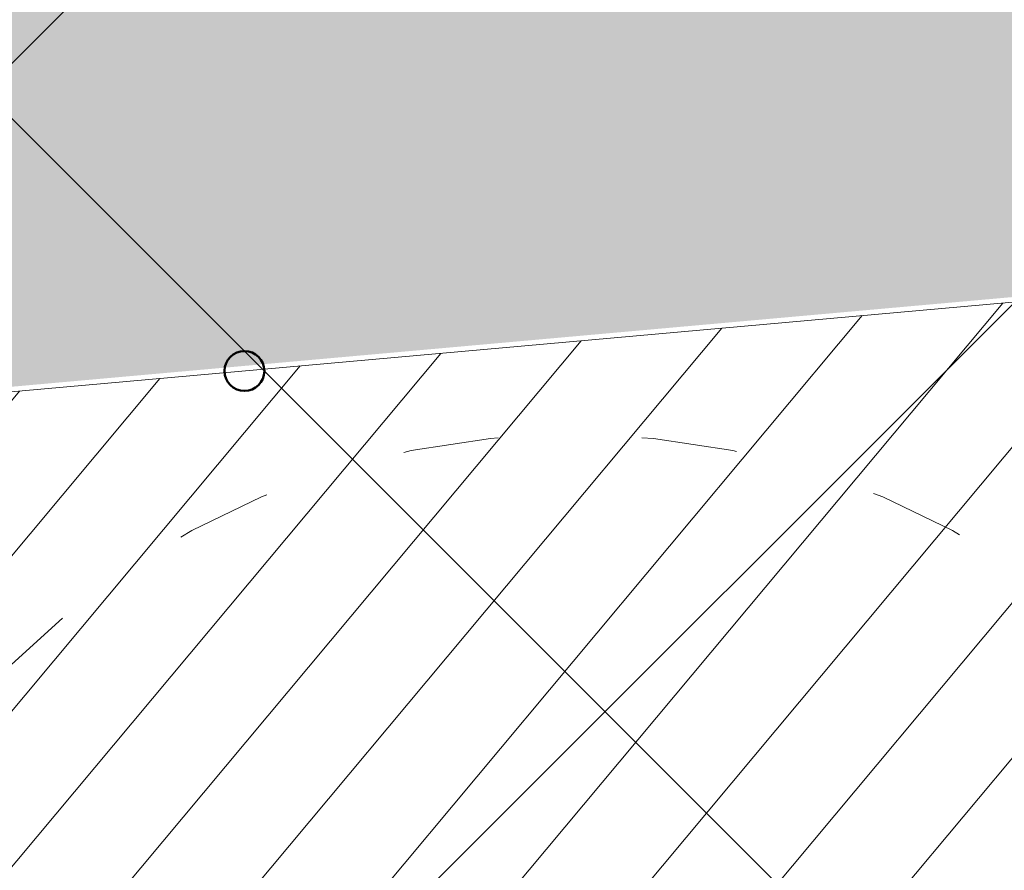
# Model space of a CAD drawing. Header units: feet. Extents: x 7493042 to 7493387, y 5986509 to 5986725.
# Tile 30 of 73: x 7493215.35 to 7493217.82, y 5986662.92 to 5986665.05. Entities that reach past the tile are written whole.
import ezdxf

# ---------------------------------------------------------------- set-up
doc = ezdxf.new("R2010")
doc.units = ezdxf.units.FT
doc.header["$MEASUREMENT"] = 0
doc.linetypes.add('ACAD_ISO03W100', pattern=[30, 12, -18])
for name, color, linetype, lineweight in [('_budynek', 7, 'CONTINUOUS', 50), ('_k_kreskowanie', 250, 'CONTINUOUS', 5), ('_k_widok', 7, 'CONTINUOUS', 18), ('_k_wymiar', 7, 'CONTINUOUS', 13), ('_k_ściany', 7, 'CONTINUOUS', 35)]:
    doc.layers.add(name, color=color, linetype=linetype, lineweight=lineweight)

# ---------------------------------------------------------------- blocks, each defined once
blk = doc.blocks.new('3009EPZ')
at = {"layer": '_k_widok', "linetype": 'ACAD_ISO03W100', "ltscale": 0.02}
blk.add_circle((-2.000624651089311, 0), 2.000624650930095, dxfattribs=at)
blk = doc.blocks.new('PZ')
at = {"layer": '_k_kreskowanie'}
h = blk.add_hatch(dxfattribs=at)
h.set_pattern_fill('ANSI31', color=30, scale=2)
h.set_pattern_definition([(44.99999999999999, (0, 9.999999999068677), (-0.1767766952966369, 0.1767766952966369), [])])
h.paths.add_polyline_path([(0, 0), (-10.00000000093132, -9.313225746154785e-10), (-10, -8), (0, -8.000000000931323)])
at = {"layer": '_budynek'}
blk.add_circle((-7.5, 0), 0.05, dxfattribs=at)
at = {"layer": '_k_widok', "linetype": 'ByBlock'}
blk.add_lwpolyline([(-10.00000000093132, -9.313225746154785e-10), (0, 0), (0, -8.000000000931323), (-10, -8)], close=True, dxfattribs=at)
at = {"layer": '_k_wymiar'}
blk.add_blockref('3009EPZ', (-4.874138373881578, -2.223998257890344), dxfattribs=at)
blk = doc.blocks.new('dz_89')
at = {"layer": '_k_widok', "true_color": 0x727430, "transparency": 33554483}
h = blk.add_hatch(color=67, dxfattribs=at)
h.dxf.hatch_style = 1
edge = h.paths.add_edge_path()
edge.add_line((12.70902155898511, 26.38064855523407), (7.709021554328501, 26.38064852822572))
edge.add_line((7.709021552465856, 26.38064852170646), (7.70902153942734, 37.78064853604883))
edge.add_line((7.709021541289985, 37.78064853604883), (6.369776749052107, 37.78064852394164))
edge.add_line((6.369776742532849, 37.78064853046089), (5.615883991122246, 14.49525390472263))
edge.add_line((5.615883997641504, 14.49525390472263), (18.80389758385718, 14.91181113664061))
edge.add_line((18.80389758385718, 14.91181113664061), (15.54272840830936, 18.68720442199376))
edge.add_arc((24.35910540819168, 26.30271166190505), 11.65008386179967, 180.0006461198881, 220.8201588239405, ccw=False)
edge.add_line((12.70902155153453, 26.3025802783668), (12.70902155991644, 26.38064854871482))
h.paths.add_polyline_path([(40.3690215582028, 42.12779145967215), (6.460092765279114, 40.54843281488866), (6.369776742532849, 37.78064853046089), (20.17902156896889, 37.78064855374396), (20.17902156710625, 39.05064855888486), (40.38900848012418, 39.05064853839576)])
h.paths.add_polyline_path([(40.3890215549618, 27.15064852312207), (32.28902155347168, 27.15064854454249), (32.28902156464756, 24.75064854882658), (31.12902155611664, 24.75064853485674), (31.12902154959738, 22.41511134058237), (31.24902159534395, 22.41511131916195), (31.24902155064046, 18.7951111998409), (31.12902157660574, 18.79511121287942), (31.12902157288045, 17.37511119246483), (37.4009747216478, 17.37511119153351)], flags=16)
edge = h.paths.add_edge_path()
edge.add_line((28.96902152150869, 24.75064853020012), (18.20161191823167, 24.75064854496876))
edge.add_arc((24.35902610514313, 26.30268215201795), 6.350004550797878, 194.1472389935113, 220.8203165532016)
edge.add_line((19.55357563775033, 22.15175411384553), (19.67721045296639, 22.00862444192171))
edge.add_line((19.67721045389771, 22.00862444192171), (22.76096443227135, 18.72709242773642))
edge.add_arc((26.92873122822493, 24.47511123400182), 7.100000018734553, 234.0549274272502, 269.9999999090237)
edge.add_line((26.92873121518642, 17.37511121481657), (28.9690215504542, 17.37511119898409))
edge.add_line((28.96902155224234, 17.37511119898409), (28.96902155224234, 18.79511121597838))
edge.add_line((28.96902155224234, 18.79511121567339), (28.8490215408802, 18.79511121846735))
edge.add_line((28.84902154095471, 18.79511121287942), (28.84902155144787, 22.4151113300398))
edge.add_line((28.84902155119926, 22.4151113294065), (28.96902152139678, 22.41511132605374))
edge.add_line((28.9690215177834, 22.41511132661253), (28.96902151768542, 24.75064853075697))
edge = h.paths.add_edge_path()
edge.add_arc((13.99827481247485, 10.76081904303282), 6.350176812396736, 359.9259715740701, 400.8197376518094)
edge.add_line((18.80389758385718, 14.91181113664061), (5.609941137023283, 14.49506619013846))
edge.add_line((5.60994113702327, 14.49506619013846), (5.005610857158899, -5.566441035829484))
edge.add_line((5.005610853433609, -5.566441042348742), (4.94169659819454, -30.1910327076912))
edge.add_line((4.94169660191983, -30.19103270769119), (-10.95257287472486, -30.01103900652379))
edge.add_line((-10.95257287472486, -30.01103900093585), (-7.97976715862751, -62.86399820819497))
edge.add_line((-7.979767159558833, -62.86399821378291), (26.62697393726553, -58.20511747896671))
edge.add_line((26.62697393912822, -58.20511747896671), (32.59135868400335, -54.96423566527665))
edge.add_line((32.59135868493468, -54.96423566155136), (40.39575607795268, -43.59466002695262))
edge.add_line((40.39575607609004, -43.59466002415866), (36.09191652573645, -43.96657251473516))
edge.add_line((36.09191652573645, -43.96657251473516), (27.13389821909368, -44.82471283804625))
edge.add_line((27.13389822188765, -44.82471284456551), (21.40663926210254, -45.45580032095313))
edge.add_line((21.40663925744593, -45.45580031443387), (21.76153076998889, -48.25727015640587))
edge.add_line((21.76153076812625, -48.25727016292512), (13.38419240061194, -49.23040239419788))
edge.add_line((13.3841924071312, -49.23040239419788), (13.21135381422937, -47.69499205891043))
edge.add_line((13.2113538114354, -47.69499205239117), (7.145014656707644, -48.46539149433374))
edge.add_line((7.145014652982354, -48.465391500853), (4.158830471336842, -45.61260267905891))
edge.add_line((4.158830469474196, -45.61260267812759), (3.796435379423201, -42.43696575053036))
edge.add_line((3.796435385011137, -42.43696574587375), (5.607288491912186, -40.02250703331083))
edge.add_line((5.607288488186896, -40.02250703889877), (4.50924433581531, -31.20987534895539))
edge.add_line((4.509244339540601, -31.20987534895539), (7.406442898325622, -30.84037367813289))
edge.add_line((7.406442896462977, -30.84037367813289), (7.354475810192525, -25.59051912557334))
edge.add_line((7.354475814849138, -25.59051912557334), (13.5241225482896, -24.89589675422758))
edge.add_line((13.52412253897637, -24.89589675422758), (20.14724967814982, -24.10867510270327))
edge.add_line((20.14724967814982, -24.10867509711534), (20.30905911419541, -19.73186123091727))
edge.add_line((20.30905912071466, -19.73186123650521), (20.34844632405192, 10.75261436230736))
edge = h.paths.add_edge_path(flags=16)
edge.add_line((13.01895449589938, -13.43925650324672), (8.439511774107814, -13.33923487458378))
edge.add_line((8.439511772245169, -13.33923487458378), (8.26644729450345, -8.383656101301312))
edge.add_line((8.266447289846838, -8.38365610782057), (6.891811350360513, -8.398121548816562))
edge.add_line((6.891811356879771, -8.398121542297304), (6.954738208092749, 13.77454660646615))
edge.add_line((6.954738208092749, 13.77454659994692), (18.00234881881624, 13.77454662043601))
edge.add_line((18.00234881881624, 13.77454662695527), (17.97982610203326, -3.657293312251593))
edge.add_line((17.97982610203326, -3.657293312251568), (18.8359501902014, -3.658067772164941))
edge.add_line((18.83595019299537, -3.658067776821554), (18.83470074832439, -5.039304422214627))
edge.add_line((18.83470074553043, -5.039304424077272), (17.97804198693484, -5.038197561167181))
edge.add_line((17.9780419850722, -5.038197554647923), (17.97385397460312, -8.27958876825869))
edge.add_line((17.97385397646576, -8.27958876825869), (19.77666913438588, -8.506651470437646))
edge.add_line((19.77666913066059, -8.506651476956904), (19.72751823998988, -11.4468528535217))
edge.add_line((19.72751823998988, -11.4468528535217), (18.06569280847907, -11.46519165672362))
edge.add_line((18.06569281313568, -11.46519165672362), (18.02478807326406, -13.3749892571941))
edge.add_line((18.02478807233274, -13.3749892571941), (18.31841797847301, -13.48052910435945))
edge.add_line((18.31841797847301, -13.48052909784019), (18.31391199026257, -14.5805194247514))
edge.add_line((18.31391198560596, -14.58051943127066), (20.31551771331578, -14.58310556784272))
edge.add_line((20.3155177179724, -14.58310556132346), (20.31293363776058, -16.58310389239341))
edge.add_line((20.31293363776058, -16.58310389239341), (18.31071343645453, -16.58051694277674))
edge.add_line((18.31071343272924, -16.58051694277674), (18.30203254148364, -17.48049553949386))
edge.add_line((18.30203254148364, -17.48049553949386), (14.30206610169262, -17.46411012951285))
edge.add_line((14.30206610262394, -17.46411012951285), (14.31845152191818, -13.46414370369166))
edge.add_line((14.31845152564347, -13.46414370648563), (13.0189544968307, -13.43925650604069))
edge = h.paths.add_edge_path()
edge.add_line((70.70547728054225, -22.95664114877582), (71.4472457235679, -22.85710347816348))
edge.add_line((71.44724573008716, -22.85710347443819), (69.8489759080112, 11.45785041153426))
edge.add_line((69.8489759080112, 11.45785041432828), (26.86243700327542, 9.455688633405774))
edge.add_arc((32.74163792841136, 5.475111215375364), 7.100000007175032, 145.8996048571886, 179.9259717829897)
edge.add_line((25.64164385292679, 5.484284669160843), (25.62778908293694, -5.238872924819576))
edge.add_line((25.62778907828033, -5.238872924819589), (25.60720499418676, -21.17032181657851))
edge.add_line((25.60720499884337, -21.17032181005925), (27.299590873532, -23.25855136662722))
edge.add_line((27.29959087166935, -23.25855137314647), (27.12347947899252, -23.27948386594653))
edge.add_line((27.12347947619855, -23.27948385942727), (27.71707911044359, -26.05621343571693))
edge.add_line((27.71707911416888, -26.05621344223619), (29.53703548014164, -27.82601317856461))
edge.add_line((29.53703548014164, -27.82601317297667), (29.60346308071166, -27.82848015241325))
edge.add_line((29.6034630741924, -27.82848015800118), (36.52562348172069, -27.13329647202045))
edge.add_line((36.5256234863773, -27.13329646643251), (36.26258692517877, -25.0899024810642))
edge.add_line((36.26258692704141, -25.08990248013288), (36.07831178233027, -24.66276939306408))
edge.add_line((36.07831178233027, -24.66276939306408), (35.15574125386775, -23.36763865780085))
edge.add_line((35.15574125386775, -23.36763865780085), (35.00444155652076, -22.59148895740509))
edge.add_line((35.00444155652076, -22.59148896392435), (39.10632897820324, -22.11164607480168))
edge.add_line((39.10632897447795, -22.11164606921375), (39.20411890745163, -22.94759307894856))
edge.add_line((39.20411891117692, -22.94759307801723), (38.26454920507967, -25.0741886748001))
edge.add_line((38.26454920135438, -25.07418867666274), (38.50228764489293, -26.89560536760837))
edge.add_line((38.50228764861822, -26.89560536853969), (39.51359771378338, -26.79456247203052))
edge.add_line((39.51359771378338, -26.79456247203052), (41.05788775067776, -26.64026801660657))
edge.add_line((41.05788775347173, -26.6402680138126), (43.63170448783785, -26.38311060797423))
edge.add_line((43.63170448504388, -26.38311060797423), (44.91861283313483, -26.25453190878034))
edge.add_line((44.91861282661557, -26.25453191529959), (47.49242954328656, -25.99737448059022))
edge.add_line((47.49242954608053, -25.99737447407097), (49.95831791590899, -25.73115457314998))
edge.add_line((49.95831791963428, -25.73115457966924), (52.31213912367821, -25.45632046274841))
edge.add_line((52.31213912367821, -25.45632045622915), (58.19669211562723, -24.76923523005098))
edge.add_line((58.19669211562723, -24.76923523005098), (59.37360269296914, -24.63181821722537))
edge.add_line((59.37360268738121, -24.63181822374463), (60.55051330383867, -24.49440115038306))
edge.add_line((60.55051330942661, -24.49440114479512), (60.21025393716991, -21.28603019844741))
edge.add_line((60.21025393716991, -21.28603020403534), (62.11008556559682, -21.05637871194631))
edge.add_line((62.11008556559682, -21.05637870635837), (62.42622630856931, -24.13022891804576))
edge.add_line((62.42622630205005, -24.13022891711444), (64.211544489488, -25.36733802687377))
edge.add_line((64.21154449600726, -25.36733802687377), (70.90926426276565, -24.47528995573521))
edge.add_line((70.90926425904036, -24.47528996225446), (70.70547728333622, -22.95664114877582))
h.paths.add_polyline_path([(43.90902158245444, 33.17064851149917), (43.40902154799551, 33.17064852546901)], flags=17)
h.paths.add_polyline_path([(51.80902156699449, 33.17064855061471), (52.30902153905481, 33.17064853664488), (52.25776074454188, 33.17064853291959)], flags=17)
h.paths.add_polyline_path([(51.60902157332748, 31.97064854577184), (51.10902157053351, 31.97064853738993)], flags=17)
h.paths.add_polyline_path([(50.40902157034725, 31.97064852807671), (50.90902157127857, 31.970648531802)], flags=17)
h.paths.add_polyline_path([(49.70902156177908, 31.97064853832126), (50.20902156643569, 31.9706485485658)], flags=17)
h.paths.add_polyline_path([(49.50902157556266, 33.17064853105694), (49.00902156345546, 34.88798305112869)], flags=17)
h.paths.add_polyline_path([(48.30902154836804, 31.97064854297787), (48.80902156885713, 31.97064854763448)], flags=17)
h.paths.add_polyline_path([(48.10902155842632, 31.97064852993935), (47.60902157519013, 31.97064853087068)], flags=17)
h.paths.add_polyline_path([(47.40902157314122, 31.97064854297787), (46.90902157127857, 31.9706485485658)], flags=17)
h.paths.add_polyline_path([(46.20902156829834, 33.17064854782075), (46.70902156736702, 33.17064852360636)], flags=17)
h.paths.add_polyline_path([(46.00902155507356, 31.97064852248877), (45.50902155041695, 31.97064853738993)], flags=17)
h.paths.add_polyline_path([(45.30902156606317, 31.9706485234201), (44.80902154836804, 31.97064851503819)], flags=17)
h.paths.add_polyline_path([(44.60902157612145, 31.97064851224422), (44.109021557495, 31.97064851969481)], flags=17)
h.paths.add_polyline_path([(53.10176307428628, 26.89891276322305), (52.6837246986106, 34.88798304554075), (62.67006255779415, 35.41053103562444), (63.08810090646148, 27.421460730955)], flags=16)
edge = h.paths.add_edge_path()
edge.add_line((42.96902156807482, 26.89891279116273), (42.96902155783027, 27.8306485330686))
edge.add_line((42.96902155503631, 27.83064852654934), (40.38902156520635, 27.83064852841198))
edge.add_line((40.38902156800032, 27.83064853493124), (40.38902156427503, 27.17064853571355))
edge.add_line((40.38902156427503, 27.17064853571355), (37.4009747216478, 17.37511119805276))
edge.add_line((37.4009747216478, 17.37511119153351), (37.4009747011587, 12.57511119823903))
edge.add_line((37.4009747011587, 12.57511120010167), (32.74163790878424, 12.57511120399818))
edge.add_arc((32.74163790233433, 5.475111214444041), 7.099999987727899, 90.00000000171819, 145.8996045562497)
edge.add_line((26.86243701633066, 9.455688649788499), (69.8489759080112, 11.45785041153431))
edge.add_line((69.8489759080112, 11.45785041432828), (68.35975570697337, 43.43150139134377))
edge.add_line((68.3597557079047, 43.43150139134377), (40.36902155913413, 42.12779145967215))
edge.add_line((40.3690215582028, 42.12779145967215), (40.38902154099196, 39.05064854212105))
edge.add_line((40.38902154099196, 39.05064854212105), (40.38902155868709, 36.79064854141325))
edge.add_line((40.38902155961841, 36.79064854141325), (42.98902157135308, 36.79064853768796))
edge.add_line((42.98902156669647, 36.7906485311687), (42.98902155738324, 34.88798305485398))
edge.add_line((42.98902155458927, 34.88798305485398), (52.68372470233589, 34.88798305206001))
edge.add_line((52.68372470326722, 34.88798305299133), (53.10176307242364, 26.89891277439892))
edge.add_line((53.10176307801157, 26.8989127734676), (42.96902156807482, 26.89891278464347))
at = {"layer": '_k_widok', "rotation": 2.995343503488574}
blk.add_blockref('PZ', (62.81248085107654, 35.40524195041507), dxfattribs=at)
blk = doc.blocks.new('st_arch')
at = {"layer": '_k_kreskowanie'}
h = blk.add_hatch(dxfattribs=at)
h.set_pattern_fill('ANSI37', color=251, scale=1.5)
h.set_pattern_definition([(45, (0, 0), (-0.1325825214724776, 0.1325825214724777), []), (135, (0, 0), (-0.1325825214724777, -0.1325825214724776), [])])
h.paths.add_polyline_path([(-3.651893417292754, -0.1649241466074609, 0.1831310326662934), (-4.930936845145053, 1.732734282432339), (-7.999900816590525, 1.451194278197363), (-7.281507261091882, -6.544039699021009, 0.1004428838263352), (-5.454968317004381, -6.373939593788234, 0.2309915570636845), (-3.621269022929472, -4.319969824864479, 0.1038149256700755)])

msp = doc.modelspace()

# ---------------------------------------------------------------- block references
at = {"layer": '_k_ściany', "color": 4, "xscale": 11.74033149, "yscale": 11.74033149, "zscale": 11.74033149, "rotation": 270}
msp.add_blockref('st_arch', (7493229.551674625, 5986601.524765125), dxfattribs=at)

# ---------------------------------------------------------------- next in the draw order: block references
at = {"layer": '_k_ściany', "rotation": 2.126854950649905}
msp.add_blockref('dz_89', (7493161.928738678, 5986627.126837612), dxfattribs=at)

doc.saveas('drawing.dxf')
